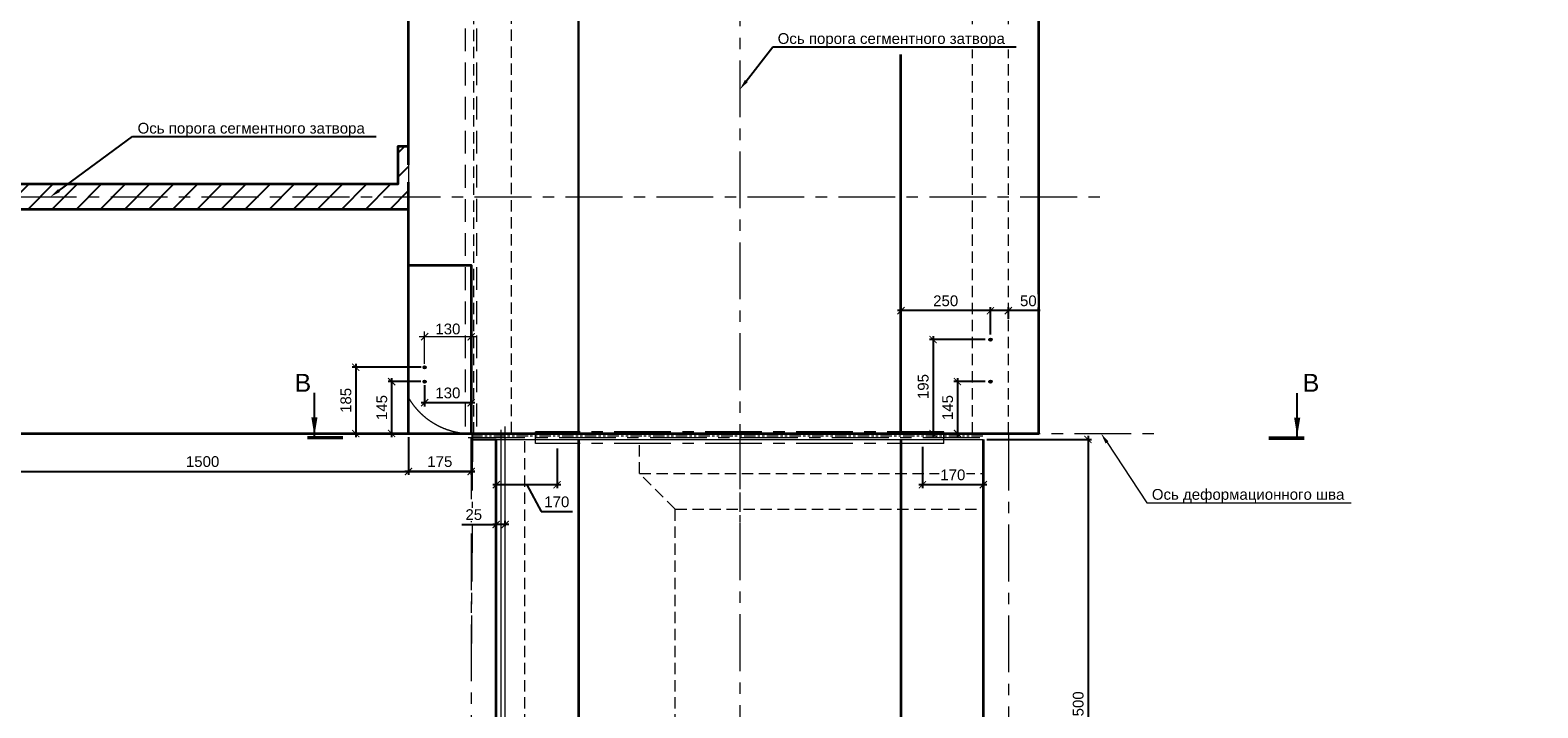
# Model space of a CAD drawing. Header units: millimetres. Extents: x 329474 to 722034, y 240588 to 423521.
# Tile 16 of 35: x 521107 to 563207, y 308060 to 326985. Entities that reach past the tile are written whole.
import ezdxf
from ezdxf import colors
from ezdxf.entities.mleader import LeaderData, LeaderLine
from ezdxf.math import Vec2, Vec3

# ---------------------------------------------------------------- set-up
doc = ezdxf.new("R2010")
doc.units = ezdxf.units.MM
doc.header["$LTSCALE"] = 10
for name, pattern in [('HIDDEN', [9.525, 6.35, -3.175]), ('PHANTOM', [63.5, 31.75, -6.35, 6.35, -6.35, 6.35, -6.35]), ('осевая', [50.8, 31.75, -6.35, 6.35, -6.35]), ('фантом', [63.5, 31.75, -6.35, 6.35, -6.35, 6.35, -6.35]), ('штриховая', [19.05, 12.7, -6.35])]:
    doc.linetypes.add(name, pattern=pattern)
for name, color, linetype, lineweight in [('Dim', 7, 'Continuous', 25), ('Бетон', 7, 'Continuous', 35), ('бетон_25', 2, 'Continuous', 25), ('бетон_35', 2, 'Continuous', 35), ('ГТО-2_Размеры', 7, 'Continuous', 15), ('Отдел_Выноски(стрелка)', 7, 'Continuous', 15), ('текст', 7, 'Continuous', 25), ('Шпонка', 1, 'Continuous', 50)]:
    doc.layers.add(name, color=color, linetype=linetype, lineweight=lineweight)
for name, color, linetype in [('ГП_Штриховки', 7, 'Continuous'), ('Металл', 1, 'Continuous'), ('Оси', 1, 'осевая')]:
    doc.layers.add(name, color=color, linetype=linetype)
doc.styles.add('arial', font='arial.ttf')
doc.styles.add('Arial 5', font='arial.ttf', dxfattribs={"height": 5})
doc.styles.add('GOST 2.304', font='arial.ttf')
doc.styles.add('КИА', font='arial.ttf')
doc.styles.add('Рогун1', font='arial.ttf')
doc.linetypes.add('ограждение1', pattern='A,6.35,-2.54,[133,ltypeshp.shx,S=2.54,R=0,X=-2.54,Y=0],-2.54,25.4', length=36.83)
doc.dimstyles.new('100 мм', dxfattribs={"dimscale": 100, "dimtxt": 3.5, "dimasz": 2, "dimexe": 1, "dimexo": 1, "dimgap": 1.2, "dimtad": 1, "dimdec": 0, "dimlfac": 0.1, "dimrnd": 0.0001, "dimtxsty": 'Рогун1', "dimblk": 'ARCHTICK', "dimcen": 2.5, "dimdle": 1, "dimaunit": 1, "dimadec": 1, "dimazin": 0, "dimtfac": 1, "dimtdec": 0, "dimtmove": 1, "dimatfit": 3, "dimldrblk": 'ARCHTICK', "dimfxl": 1, "dimtfill": 1, "dimarcsym": 0})
doc.dimstyles.new('200 в м', dxfattribs={"dimtxt": 2.5, "dimasz": 2.5, "dimexe": 1.25, "dimexo": 0.625, "dimtad": 1, "dimlfac": 0.2, "dimrnd": 0.001, "dimzin": 1, "dimtxsty": 'GOST 2.304', "dimblk": 'ARCHTICK', "dimcen": 2.5, "dimdle": 2, "dimaunit": 1, "dimadec": 1, "dimazin": 2, "dimtfac": 0.75, "dimtmove": 1, "dimatfit": 3, "dimfxl": 1, "dimtolj": 1, "dimarcsym": 0})

# ---------------------------------------------------------------- blocks, each defined once
blk = doc.blocks.new('_ArchTick')
at = {"color": 0, "linetype": 'ByBlock', "const_width": 0.15}
blk.add_lwpolyline([(-0.5, -0.5), (0.5, 0.5)], dxfattribs=at)
blk = doc.blocks.new('*D163')
at = {"layer": 'Defpoints', "color": 0, "transparency": 16777216}
for p in [(518422, 315721), (533422, 315721), (533422, 314663)]:
    blk.add_point(p, dxfattribs=at)
at = {"layer": 'ГТО-2_Размеры', "color": 0, "lineweight": -2, "transparency": 16777216}
for p, q in [((518422, 315621), (518422, 314563)), ((533422, 315621), (533422, 314563)), ((518322, 314663), (533522, 314663))]:
    blk.add_line(p, q, dxfattribs=at)
at = {"layer": 'ГТО-2_Размеры', "color": 0, "lineweight": -2, "transparency": 16777216, "xscale": 200, "yscale": 200, "zscale": 200, "rotation": 180}
blk.add_blockref('_ArchTick', (518422, 314663), dxfattribs=at)
at = {"layer": 'ГТО-2_Размеры', "color": 0, "lineweight": -2, "transparency": 16777216, "xscale": 200, "yscale": 200, "zscale": 200}
blk.add_blockref('_ArchTick', (533422, 314663), dxfattribs=at)
at = {"layer": 'ГТО-2_Размеры', "color": 0, "transparency": 16777216, "insert": (525922, 314936), "char_height": 300, "attachment_point": 5, "style": 'Рогун1'}
blk.add_mtext('1500', dxfattribs=at)
blk = doc.blocks.new('*D167')
at = {"layer": 'Defpoints', "color": 0, "transparency": 16777216}
for p in [(531672, 315721), (533422, 315721), (531672, 314663)]:
    blk.add_point(p, dxfattribs=at)
at = {"layer": 'ГТО-2_Размеры', "color": 0, "lineweight": -2, "transparency": 16777216}
for p, q in [((531672, 315621), (531672, 314563)), ((533422, 315621), (533422, 314563)), ((533522, 314663), (531572, 314663))]:
    blk.add_line(p, q, dxfattribs=at)
at = {"layer": 'ГТО-2_Размеры', "color": 0, "lineweight": -2, "transparency": 16777216, "xscale": 200, "yscale": 200, "zscale": 200, "rotation": 180}
blk.add_blockref('_ArchTick', (531672, 314663), dxfattribs=at)
at = {"layer": 'ГТО-2_Размеры', "color": 0, "lineweight": -2, "transparency": 16777216, "xscale": 200, "yscale": 200, "zscale": 200}
blk.add_blockref('_ArchTick', (533422, 314663), dxfattribs=at)
at = {"layer": 'ГТО-2_Размеры', "color": 0, "transparency": 16777216, "insert": (532547, 314936), "char_height": 300, "attachment_point": 5, "style": 'Рогун1'}
blk.add_mtext('175', dxfattribs=at)
blk = doc.blocks.new('*D173')
at = {"layer": 'Defpoints', "color": 0, "transparency": 16777216}
for p in [(547722, 315555), (547066, 300555), (550646, 300555)]:
    blk.add_point(p, dxfattribs=at)
at = {"layer": 'ГТО-2_Размеры', "color": 0, "lineweight": -2, "transparency": 16777216}
for p, q in [((547822, 315555), (550746, 315555)), ((550646, 315655), (550646, 300455)), ((547166, 300555), (550746, 300555))]:
    blk.add_line(p, q, dxfattribs=at)
at = {"layer": 'ГТО-2_Размеры', "color": 0, "lineweight": -2, "transparency": 16777216, "xscale": 200, "yscale": 200, "zscale": 200}
for p, rotation in [((550646, 315555), 90), ((550646, 300555), 270)]:
    blk.add_blockref('_ArchTick', p, dxfattribs=dict(at, rotation=rotation))
at = {"layer": 'ГТО-2_Размеры', "color": 0, "transparency": 16777216, "insert": (550372, 308055), "char_height": 300, "attachment_point": 5, "rotation": 90, "style": 'Рогун1'}
blk.add_mtext('1500', dxfattribs=at)
blk = doc.blocks.new('*D226')
at = {"layer": 'Defpoints', "color": 0, "transparency": 16777216}
for p in [(545422, 319152), (545422, 318699), (547922, 318387)]:
    blk.add_point(p, dxfattribs=at)
at = {"layer": 'ГТО-2_Размеры', "color": 0, "lineweight": -2, "transparency": 16777216}
for p, q in [((548022, 319152), (545322, 319152)), ((545422, 318799), (545422, 319252)), ((547922, 318487), (547922, 319252))]:
    blk.add_line(p, q, dxfattribs=at)
at = {"layer": 'ГТО-2_Размеры', "color": 0, "lineweight": -2, "transparency": 16777216, "xscale": 200, "yscale": 200, "zscale": 200, "rotation": 180}
blk.add_blockref('_ArchTick', (545422, 319152), dxfattribs=at)
at = {"layer": 'ГТО-2_Размеры', "color": 0, "lineweight": -2, "transparency": 16777216, "xscale": 200, "yscale": 200, "zscale": 200}
blk.add_blockref('_ArchTick', (547922, 319152), dxfattribs=at)
at = {"layer": 'ГТО-2_Размеры', "color": 0, "transparency": 16777216, "insert": (546672, 319425), "char_height": 300, "attachment_point": 5, "style": 'Рогун1', "bg_fill": 3, "box_fill_scale": 1.1, "bg_fill_color": 256, "bg_fill_true_color": 13158600, "bg_fill_transparency": 0}
blk.add_mtext('250', dxfattribs=at)
blk = doc.blocks.new('*D227')
at = {"layer": 'Defpoints', "color": 0, "transparency": 16777216}
for p in [(547922, 319152), (548422, 318821), (547922, 318387)]:
    blk.add_point(p, dxfattribs=at)
at = {"layer": 'ГТО-2_Размеры', "color": 0, "lineweight": -2, "transparency": 16777216}
for p, q in [((548522, 319152), (547822, 319152)), ((547922, 318487), (547922, 319252)), ((548422, 318921), (548422, 319252)), ((549314, 319152), (548422, 319152))]:
    blk.add_line(p, q, dxfattribs=at)
at = {"layer": 'ГТО-2_Размеры', "color": 0, "lineweight": -2, "transparency": 16777216, "xscale": 200, "yscale": 200, "zscale": 200, "rotation": 180}
blk.add_blockref('_ArchTick', (547922, 319152), dxfattribs=at)
at = {"layer": 'ГТО-2_Размеры', "color": 0, "lineweight": -2, "transparency": 16777216, "xscale": 200, "yscale": 200, "zscale": 200}
blk.add_blockref('_ArchTick', (548422, 319152), dxfattribs=at)
at = {"layer": 'ГТО-2_Размеры', "color": 0, "transparency": 16777216, "insert": (548980, 319425), "char_height": 300, "attachment_point": 5, "style": 'Рогун1', "bg_fill": 3, "box_fill_scale": 1.1, "bg_fill_color": 256, "bg_fill_true_color": 13158600, "bg_fill_transparency": 0}
blk.add_mtext('50', dxfattribs=at)
blk = doc.blocks.new('*D287')
at = {"layer": 'Defpoints', "color": 0, "transparency": 16777216}
for p in [(533422, 318124), (532122, 317171), (532122, 316580)]:
    blk.add_point(p, dxfattribs=at)
at = {"layer": 'ГТО-2_Размеры', "color": 0, "lineweight": -2, "transparency": 16777216}
for p, q in [((533422, 318024), (533422, 316480)), ((532122, 317071), (532122, 316480)), ((533522, 316580), (532022, 316580))]:
    blk.add_line(p, q, dxfattribs=at)
at = {"layer": 'ГТО-2_Размеры', "color": 0, "lineweight": -2, "transparency": 16777216, "xscale": 200, "yscale": 200, "zscale": 200, "rotation": 180}
blk.add_blockref('_ArchTick', (532122, 316580), dxfattribs=at)
at = {"layer": 'ГТО-2_Размеры', "color": 0, "lineweight": -2, "transparency": 16777216, "xscale": 200, "yscale": 200, "zscale": 200}
blk.add_blockref('_ArchTick', (533422, 316580), dxfattribs=at)
at = {"layer": 'ГТО-2_Размеры', "color": 0, "transparency": 16777216, "insert": (532772, 316853), "char_height": 300, "attachment_point": 5, "style": 'Рогун1'}
blk.add_mtext('130', dxfattribs=at)
blk = doc.blocks.new('*D288')
at = {"layer": 'Defpoints', "color": 0, "transparency": 16777216}
for p in [(532119, 317171), (531201, 315721), (531613, 315721)]:
    blk.add_point(p, dxfattribs=at)
at = {"layer": 'ГТО-2_Размеры', "color": 0, "lineweight": -2, "transparency": 16777216}
for p, q in [((532019, 317171), (531101, 317171)), ((531201, 317271), (531201, 315621)), ((531513, 315721), (531101, 315721))]:
    blk.add_line(p, q, dxfattribs=at)
at = {"layer": 'ГТО-2_Размеры', "color": 0, "lineweight": -2, "transparency": 16777216, "xscale": 200, "yscale": 200, "zscale": 200}
for p, rotation in [((531201, 317171), 90), ((531201, 315721), 270)]:
    blk.add_blockref('_ArchTick', p, dxfattribs=dict(at, rotation=rotation))
at = {"layer": 'ГТО-2_Размеры', "color": 0, "transparency": 16777216, "insert": (530928, 316446), "char_height": 300, "attachment_point": 5, "rotation": 90, "style": 'Рогун1'}
blk.add_mtext('145', dxfattribs=at)
blk = doc.blocks.new('*D289')
at = {"layer": 'Defpoints', "color": 0, "transparency": 16777216}
for p in [(534122, 313182), (534122, 312893), (534372, 313034)]:
    blk.add_point(p, dxfattribs=at)
at = {"layer": 'ГТО-2_Размеры', "color": 0, "lineweight": -2, "transparency": 16777216}
for p, q in [((534122, 312993), (534122, 313282)), ((534372, 313134), (534372, 313282)), ((533157, 313182), (534122, 313182)), ((534472, 313182), (534022, 313182))]:
    blk.add_line(p, q, dxfattribs=at)
at = {"layer": 'ГТО-2_Размеры', "color": 0, "lineweight": -2, "transparency": 16777216, "xscale": 200, "yscale": 200, "zscale": 200, "rotation": 180}
blk.add_blockref('_ArchTick', (534122, 313182), dxfattribs=at)
at = {"layer": 'ГТО-2_Размеры', "color": 0, "lineweight": -2, "transparency": 16777216, "xscale": 200, "yscale": 200, "zscale": 200}
blk.add_blockref('_ArchTick', (534372, 313182), dxfattribs=at)
at = {"layer": 'ГТО-2_Размеры', "color": 0, "transparency": 16777216, "insert": (533495, 313455), "char_height": 300, "attachment_point": 5, "style": 'Рогун1', "bg_fill": 3, "box_fill_scale": 1.1, "bg_fill_color": 256, "bg_fill_true_color": 13158600, "bg_fill_transparency": 0}
blk.add_mtext('25', dxfattribs=at)
blk = doc.blocks.new('*D171')
at = {"layer": 'Defpoints', "color": 0, "transparency": 16777216}
for p in [(532122, 318423), (533422, 318071), (532122, 317571)]:
    blk.add_point(p, dxfattribs=at)
at = {"layer": 'ГТО-2_Размеры', "transparency": 16777216}
blk.add_line((533572, 318423), (531972, 318423), dxfattribs=at)
at = {"layer": 'ГТО-2_Размеры', "color": 0, "transparency": 16777216}
for p, q in [((532122, 317671), (532122, 318573)), ((533422, 318171), (533422, 318573))]:
    blk.add_line(p, q, dxfattribs=at)
at = {"layer": 'ГТО-2_Размеры', "lineweight": 15, "transparency": 16777216, "insert": (532772, 318639), "char_height": 300, "attachment_point": 5, "style": 'КИА', "bg_fill": 3, "box_fill_scale": 1.1, "bg_fill_color": 256, "bg_fill_true_color": 13158600, "bg_fill_transparency": 0}
blk.add_mtext('\\A1;130', dxfattribs=at)
at = {"layer": 'ГТО-2_Размеры', "transparency": 16777216, "xscale": 200, "yscale": 200, "zscale": 200, "rotation": 180}
blk.add_blockref('_ArchTick', (532122, 318423), dxfattribs=at)
at = {"layer": 'ГТО-2_Размеры', "transparency": 16777216, "xscale": 200, "yscale": 200, "zscale": 200}
blk.add_blockref('_ArchTick', (533422, 318423), dxfattribs=at)
blk = doc.blocks.new('*D290')
at = {"layer": 'Defpoints', "color": 0, "transparency": 16777216}
for p in [(547878, 317171), (547001, 315721), (547413, 315721)]:
    blk.add_point(p, dxfattribs=at)
at = {"layer": 'ГТО-2_Размеры', "color": 0, "lineweight": -2, "transparency": 16777216}
for p, q in [((547778, 317171), (546901, 317171)), ((547001, 317271), (547001, 315621)), ((547313, 315721), (546901, 315721))]:
    blk.add_line(p, q, dxfattribs=at)
at = {"layer": 'ГТО-2_Размеры', "color": 0, "lineweight": -2, "transparency": 16777216, "xscale": 200, "yscale": 200, "zscale": 200}
for p, rotation in [((547001, 317171), 90), ((547001, 315721), 270)]:
    blk.add_blockref('_ArchTick', p, dxfattribs=dict(at, rotation=rotation))
at = {"layer": 'ГТО-2_Размеры', "color": 0, "transparency": 16777216, "insert": (546728, 316446), "char_height": 300, "attachment_point": 5, "rotation": 90, "style": 'Рогун1'}
blk.add_mtext('145', dxfattribs=at)
blk = doc.blocks.new('*D291')
at = {"layer": 'Defpoints', "color": 0, "transparency": 16777216}
for p in [(547878, 318343), (546319, 315721), (546730, 315721)]:
    blk.add_point(p, dxfattribs=at)
at = {"layer": 'ГТО-2_Размеры', "color": 0, "lineweight": -2, "transparency": 16777216}
for p, q in [((547778, 318343), (546219, 318343)), ((546319, 318443), (546319, 315621)), ((546630, 315721), (546219, 315721))]:
    blk.add_line(p, q, dxfattribs=at)
at = {"layer": 'ГТО-2_Размеры', "color": 0, "lineweight": -2, "transparency": 16777216, "xscale": 200, "yscale": 200, "zscale": 200}
for p, rotation in [((546319, 318343), 90), ((546319, 315721), 270)]:
    blk.add_blockref('_ArchTick', p, dxfattribs=dict(at, rotation=rotation))
at = {"layer": 'ГТО-2_Размеры', "color": 0, "transparency": 16777216, "insert": (546045, 317032), "char_height": 300, "attachment_point": 5, "rotation": 90, "style": 'Рогун1'}
blk.add_mtext('195', dxfattribs=at)
blk = doc.blocks.new('*D313')
at = {"layer": 'Defpoints', "color": 0, "transparency": 16777216}
for p in [(532122, 317571), (530198, 315721), (531201, 315721)]:
    blk.add_point(p, dxfattribs=at)
at = {"layer": 'ГТО-2_Размеры', "color": 0, "lineweight": -2, "transparency": 16777216}
for p, q in [((532022, 317571), (530098, 317571)), ((530198, 317671), (530198, 315621)), ((531101, 315721), (530098, 315721))]:
    blk.add_line(p, q, dxfattribs=at)
at = {"layer": 'ГТО-2_Размеры', "color": 0, "lineweight": -2, "transparency": 16777216, "xscale": 200, "yscale": 200, "zscale": 200}
for p, rotation in [((530198, 317571), 90), ((530198, 315721), 270)]:
    blk.add_blockref('_ArchTick', p, dxfattribs=dict(at, rotation=rotation))
at = {"layer": 'ГТО-2_Размеры', "color": 0, "transparency": 16777216, "insert": (529925, 316646), "char_height": 300, "attachment_point": 5, "rotation": 90, "style": 'Рогун1'}
blk.add_mtext('185', dxfattribs=at)
blk = doc.blocks.new('*D372')
at = {"layer": 'Defpoints', "color": 0, "transparency": 16777216}
for p in [(535822, 315405), (534122, 315139), (534122, 314292)]:
    blk.add_point(p, dxfattribs=at)
at = {"layer": 'ГТО-2_Размеры', "color": 0, "lineweight": -2, "transparency": 16777216}
for p, q in [((534122, 315039), (534122, 314192)), ((535822, 315305), (535822, 314192)), ((535922, 314292), (534022, 314292)), ((534972, 314292), (535375, 313539)), ((535375, 313539), (536249, 313539))]:
    blk.add_line(p, q, dxfattribs=at)
at = {"layer": 'ГТО-2_Размеры', "color": 0, "lineweight": -2, "transparency": 16777216, "xscale": 200, "yscale": 200, "zscale": 200, "rotation": 180}
blk.add_blockref('_ArchTick', (534122, 314292), dxfattribs=at)
at = {"layer": 'ГТО-2_Размеры', "color": 0, "transparency": 16777216, "insert": (535812, 313812), "char_height": 300, "attachment_point": 5, "style": 'Рогун1', "bg_fill": 3, "box_fill_scale": 1.1, "bg_fill_color": 256, "bg_fill_true_color": 13158600, "bg_fill_transparency": 0}
blk.add_mtext('170', dxfattribs=at)
at = {"layer": 'ГТО-2_Размеры', "color": 0, "lineweight": -2, "transparency": 16777216, "xscale": 200, "yscale": 200, "zscale": 200}
blk.add_blockref('_ArchTick', (535822, 314292), dxfattribs=at)
blk = doc.blocks.new('*D373')
at = {"layer": 'Defpoints', "color": 0, "transparency": 16777216}
for p in [(546022, 315445), (547722, 315405), (546022, 314292)]:
    blk.add_point(p, dxfattribs=at)
at = {"layer": 'ГТО-2_Размеры', "color": 0, "lineweight": -2, "transparency": 16777216}
for p, q in [((546022, 315345), (546022, 314192)), ((547722, 315305), (547722, 314192)), ((547822, 314292), (545922, 314292))]:
    blk.add_line(p, q, dxfattribs=at)
at = {"layer": 'ГТО-2_Размеры', "color": 0, "lineweight": -2, "transparency": 16777216, "xscale": 200, "yscale": 200, "zscale": 200, "rotation": 180}
blk.add_blockref('_ArchTick', (546022, 314292), dxfattribs=at)
at = {"layer": 'ГТО-2_Размеры', "color": 0, "lineweight": -2, "transparency": 16777216, "xscale": 200, "yscale": 200, "zscale": 200}
blk.add_blockref('_ArchTick', (547722, 314292), dxfattribs=at)
at = {"layer": 'ГТО-2_Размеры', "color": 0, "transparency": 16777216, "insert": (546872, 314565), "char_height": 300, "attachment_point": 5, "style": 'Рогун1', "bg_fill": 3, "box_fill_scale": 1.1, "bg_fill_color": 256, "bg_fill_true_color": 13158600, "bg_fill_transparency": 0}
blk.add_mtext('170', dxfattribs=at)

msp = doc.modelspace()

# ---------------------------------------------------------------- hatches: boundary and pattern name
at = {"ltscale": 100}
h = msp.add_hatch(dxfattribs=at)
h.set_pattern_fill('ANSI31', color=256, scale=150)
h.set_pattern_definition([(45, (85151.68, -321354.8), (-336.7596, 336.7596), [])])
h.paths.add_polyline_path([(531671.5450507, 321980.5425877), (519671.5450511, 321980.5425877), (519671.5450516, 322741.5425877), (519671.5450516, 323739.5425877), (519971.5450511, 323739.5425877), (519971.5450511, 322680.5425877), (531371.5450512, 322680.5425877), (531371.5450512, 323739.5425877), (531671.5450512, 323739.5425877)])
at = {"layer": 'ГП_Штриховки', "true_color": 0x000000, "transparency": 33554610}
h = msp.add_hatch(color=18, dxfattribs=at)
h.dxf.hatch_style = 1
h.paths.add_polyline_path([(532165.5450494, 317170.5425886, -1), (532077.5450494, 317170.5425886, -1)])
h = msp.add_hatch(color=18, dxfattribs=at)
h.dxf.hatch_style = 1
h.paths.add_polyline_path([(547965.5450512, 317170.5425886, -1), (547877.5450512, 317170.5425886, -1)])

# ---------------------------------------------------------------- linework, layer by layer
at = {"lineweight": 20}
for centre in [(532121.5450494, 317170.5425886), (532121.5450494, 317170.5425886), (547921.5450512, 317170.5425886), (547921.5450512, 317170.5425886)]:
    msp.add_circle(centre, 44, dxfattribs=at)
at = {"layer": 'Dim', "color": 7, "linetype": 'PHANTOM', "lineweight": 0, "ltscale": 75}
msp.add_lwpolyline([(531671.5450503, 329890.5425883), (531671.5450493, 316718.0795662, 0.2524257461), (533321.5452463, 315720.5425882), (533421.5450512, 315720.5425882), (536421.5450512, 315720.5425882), (536421.5450512, 342720.5425882), (533333.8726136, 342720.5425882, 0.2529742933), (531671.5450512, 341720.5425979), (531671.5450504, 330890.5425883)], format="xyb", dxfattribs=at)
at = {"layer": 'Бетон', "color": 2, "ltscale": 10}
for p, q in [((531671.54505, 323220.5425882), (531671.54505, 329880.5425882)), ((531671.5450486, 315720.5425882), (531671.5450503, 322620.5425882))]:
    msp.add_line(p, q, dxfattribs=at)
at = {"layer": 'Бетон', "color": 2, "lineweight": 30, "ltscale": 10}
msp.add_lwpolyline([(536421.5450512, 315720.5425882), (536421.5450512, 345420.7027526)], dxfattribs=at)
at = {"layer": 'Бетон', "color": 2, "ltscale": 10}
for points in [[(536421.5450512, 342720.5425882), (508371.5450503, 342720.5425882), (505171.5450517, 344320.5425882), (503436.5450512, 344320.5425882), (503436.5450512, 342720.5425882), (503436.5450512, 315720.5425882), (549271.5450512, 315720.5425882), (549271.5450512, 342720.5425882), (545421.5450512, 342720.5425882)], [(545421.5450512, 315720.5425882), (545421.5450512, 326301.1165138)], [(531671.5450512, 323739.5425882), (531371.5450512, 323739.5425882), (531371.5450512, 322680.5425882), (519971.5450511, 322680.5425882), (519971.5450511, 323739.5425882), (519671.5450511, 323739.5425882)], [(531671.5450513, 322035.542588), (531671.5450514, 322741.5425882)], [(531671.5450512, 321980.5425882), (519671.5450511, 321980.5425882)], [(531671.5450498, 320420.5425887), (533421.5440644, 320420.5424874), (533421.5440644, 315720.5424874)]]:
    msp.add_lwpolyline(points, dxfattribs=at)
at = {"layer": 'бетон_25', "color": 7, "linetype": 'HIDDEN', "lineweight": 20, "ltscale": 5}
for p, q in [((534535.5627894, 342720.5425882), (534535.5627894, 315720.5425882)), ((547421.5450512, 315720.5425882), (547421.5450512, 342720.5425882))]:
    msp.add_line(p, q, dxfattribs=at)
at = {"layer": 'бетон_25', "color": 7, "linetype": 'фантом', "lineweight": 15}
msp.add_line((533421.5450512, 315655.4485365), (547721.5450512, 315655.4485365), dxfattribs=at)
at = {"layer": 'бетон_25'}
msp.add_line((533421.5450512, 315555.4485365), (534121.5450512, 315555.4485365), dxfattribs=at)
at = {"layer": 'бетон_25', "color": 7, "linetype": 'HIDDEN', "lineweight": 15, "ltscale": 5}
for p, q in [((534921.5450512, 283755.4485365), (534921.5450512, 315605.4485365)), ((538121.5450512, 314605.4485365), (538121.5450512, 315555.4485365)), ((538121.5450512, 314605.4485365), (547721.5450512, 314605.4485365)), ((539121.5450512, 313605.4485365), (538121.5450512, 314605.4485365)), ((539121.5450512, 283755.4485365), (539121.5450512, 313605.4485365)), ((539121.5450512, 313605.4485365), (547721.5450512, 313605.4485365))]:
    msp.add_line(p, q, dxfattribs=at)
at = {"layer": 'бетон_35'}
for p, q in [((534121.5450512, 283805.4485365), (534121.5450512, 315555.4485365)), ((536421.5450512, 315555.4485365), (536421.5450512, 283805.4485365)), ((545421.5450512, 315555.4485365), (545421.5450512, 303853.6183611)), ((547721.5450512, 315555.4485365), (547721.5450512, 305605.4485365))]:
    msp.add_line(p, q, dxfattribs=at)
at = {"layer": 'бетон_35', "lineweight": 20}
msp.add_line((534121.5450512, 315555.4485365), (547721.5450512, 315555.4485365), dxfattribs=at)
at = {"layer": 'Оси', "linetype": 'осевая', "lineweight": 15, "ltscale": 5}
for p, q in [((540921.5450504, 351539.1225397), (540921.5450509, 313239.9070956)), ((495415.7445642, 322330.5425882), (551065.1190999, 322330.5425882)), ((535221.5450512, 315445.4485365), (535221.5450512, 315765.4485365)), ((546621.5450512, 315765.4485365), (535221.5450512, 315765.4485365)), ((540921.5450512, 315756.1849035), (540921.5450512, 254217.5165595)), ((546621.5450512, 315445.4485365), (546621.5450512, 315765.4485365)), ((533335.7687134, 315605.4485365), (547936.9666351, 315605.4485365)), ((533421.5450512, 315472.1271615), (533421.5450512, 254217.5165595)), ((546621.5450512, 315445.4485365), (535221.5450512, 315445.4485365))]:
    msp.add_line(p, q, dxfattribs=at)
for points in [[(502005.4043146, 315720.5425882), (552699.0577313, 315720.5425882)], [(533462.5363768, 315720.5425882), (533421.5450512, 308976.2438679)], [(548421.5450512, 315720.5425882), (548421.5450512, 254217.5165595)]]:
    msp.add_lwpolyline(points, dxfattribs=at)
at = {"layer": 'текст', "ltscale": 5}
for points in [[(529044.3283626, 315654.2642703), (529044.3283626, 316854.2642703)], [(556487.1080242, 315643.9905232), (556487.1080242, 316843.9905232)]]:
    msp.add_lwpolyline(points, dxfattribs=at)
for points in [[(529044.3283626, 315654.2642703, 0, 170, 0), (529044.3283626, 316169.5238546, 170, 170, 0)], [(556487.1080242, 315643.9905232, 0, 170, 0), (556487.1080242, 316159.2501075, 170, 170, 0)]]:
    msp.add_lwpolyline(points, format="xyseb", dxfattribs=at)
at = {"layer": 'текст', "const_width": 100}
for points in [[(529844.3283626, 315604.2819777), (528844.3283626, 315604.2819777)], [(555687.1080242, 315594.0082305), (556687.1080242, 315594.0082305)]]:
    msp.add_lwpolyline(points, dxfattribs=at)

# ---------------------------------------------------------------- texts
at = {"layer": 'текст', "ltscale": 5, "char_height": 500, "width": 595.810227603, "attachment_point": 1, "style": 'Arial 5'}
for insert in [(528489.6326186, 317387.2954046), (556639.3172239, 317387.2954046)]:
    msp.add_mtext('В', dxfattribs=dict(at, insert=insert))

# ---------------------------------------------------------------- dimensions: what is measured, and where the dimension line sits
at = {"layer": 'ГТО-2_Размеры'}
for base, p1, p2, picture, middle in [((531200.8606911, 315720.5425882), (532118.536377, 317170.5425886), (531612.536377, 315720.5425882), '*D288', (530927.6887948, 316445.5425884)), ((547000.8606929, 315720.5425882), (547877.5450512, 317170.5425886), (547412.5363788, 315720.5425882), '*D290', (546727.6887965, 316445.5425884))]:
    dim = msp.add_linear_dim(base=base, p1=p1, p2=p2, angle=90, dimstyle='100 мм', override={"dimtxt": 3, "dimdec": 6, "dimtfill": 0}, dxfattribs=at)
    dim.commit()
    dim.dimension.update_dxf_attribs({"geometry": picture, "text_midpoint": middle})
dim = msp.add_linear_dim(base=(533421.5450513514, 314663.1777870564), p1=(518421.5450513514, 315720.5425882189), p2=(533421.5450513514, 315720.5425882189), dimstyle='100 мм', override={"dimtxt": 3, "dimdec": 6, "dimtfill": 0}, dxfattribs=at)
dim.commit()
dim.dimension.update_dxf_attribs({"geometry": '*D163', "text_midpoint": (525921.5450513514, 314936.3496833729)})
dim = msp.add_linear_dim(base=(531671.5450485, 314663.1777871), p1=(533421.5440644, 315720.5424874), p2=(531671.5450485, 315720.5425947), text='175', dimstyle='100 мм', override={"dimtxt": 3, "dimdec": 6, "dimtfill": 0}, dxfattribs=at)
dim.commit()
dim.dimension.update_dxf_attribs({"geometry": '*D167', "text_midpoint": (532546.5450496, 314663.1777871), "dimtype": 160})
dim = msp.add_linear_dim(base=(550645.6163432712, 300555.4485365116), p1=(547721.5450511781, 315555.4485365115), p2=(547065.5450511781, 300555.4485365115), angle=270, dimstyle='100 мм', override={"dimtxt": 3, "dimdec": 6, "dimtfill": 0}, dxfattribs=at)
dim.commit()
dim.dimension.update_dxf_attribs({"geometry": '*D173', "text_midpoint": (550645.6163432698, 308055.4485365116), "dimtype": 160})

# ---------------------------------------------------------------- leaders
at = {"layer": 'Отдел_Выноски(стрелка)'}
ml = msp.add_multileader_mtext('Standard', dxfattribs=at)
ml.set_content('Ось порога сегментного затвора', color=256, style='arial')
ml.set_leader_properties()
ml.build(insert=Vec2(0, 0))
ml.multileader.update_dxf_attribs({"text_left_attachment_type": 6, "text_right_attachment_type": 6, "dogleg_length": 136.6171409, "arrow_head_size": 300})
ctx = ml.context
ctx.base_point, ctx.char_height, ctx.arrow_head_size, ctx.plane_origin = Vec3(524105.2517982, 324014.1936462), 300, 300, Vec3(493760.4326857, 333503.5113184)
ctx.left_attachment, ctx.right_attachment = 6, 6
notes = []
notes.append((ctx, [(0, (1, 1, 0), (523968.6346573, 324014.1936462), (1, 0), 136.6171409, [(0, [(521671.8881592, 322330.5425882)], 0, [])])]))
ctx.mtext.insert, ctx.mtext.width, ctx.mtext.defined_height, ctx.mtext.flow_direction = Vec3(524107.2517982, 324397.4815043), 8451.429208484, 766.5757162, 5
ml = msp.add_multileader_mtext('Standard', dxfattribs=at)
ml.set_content('Ось деформационного шва', color=256, style='arial')
ml.set_leader_properties(lineweight=15)
ml.build(insert=Vec2(0, 0))
ml.multileader.update_dxf_attribs({"text_left_attachment_type": 6, "text_right_attachment_type": 6, "dogleg_length": 136.6171409, "arrow_head_size": 300})
ctx = ml.context
ctx.base_point, ctx.char_height, ctx.arrow_head_size, ctx.plane_origin = Vec3(552426.2121953, 313787.8036474), 300, 300, Vec3(544034.9394008, 330432.781729)
ctx.left_attachment, ctx.right_attachment = 6, 6
notes.append((ctx, [(0, (1, 1, 0), (552289.5950544, 313787.8036474), (1, 0), 136.6171409, [(0, [(551010.9545643, 315720.5425882)], 0, [])])]))
ctx.mtext.insert, ctx.mtext.width, ctx.mtext.defined_height, ctx.mtext.flow_direction = Vec3(552428.2121953, 314171.0915055), 10778.52206062, 766.5757162, 5
for ctx, leaders in notes:
    for number, flags, end, landing, length, lines in leaders:
        leader = LeaderData()
        leader.index, (leader.has_last_leader_line, leader.has_dogleg_vector, leader.attachment_direction) = number, flags
        leader.last_leader_point, leader.dogleg_vector, leader.dogleg_length = Vec3(end), Vec3(landing), length
        for number, points, colour, breaks in lines:
            line = LeaderLine()
            line.index, line.vertices, line.color, line.breaks = number, Vec3.list(points), colors.encode_raw_color(colour), breaks
            leader.lines.append(line)
        ctx.leaders.append(leader)

# ---------------------------------------------------------------- next in the draw order: dimensions: what is measured, and where the dimension line sits
at = {"layer": 'ГТО-2_Размеры'}
dim = msp.add_linear_dim(base=(545421.5450512, 319151.7366505), p1=(547921.5450512, 318387.3897572), p2=(545421.5450512, 318699.1813579), angle=180, dimstyle='100 мм', override={"dimtxt": 3, "dimdec": 6}, dxfattribs=at)
dim.commit()
dim.dimension.update_dxf_attribs({"geometry": '*D226', "text_midpoint": (546671.5450512, 319424.9085468)})
at = {"layer": 'ГТО-2_Размеры', "color": 7, "lineweight": 15}
dim = msp.add_linear_dim(base=(532121.5450494, 318423.2657361), p1=(533421.5440644, 318070.5424874), p2=(532121.5450494, 317570.5425886), angle=180, text='130', dimstyle='200 в м', override={"dimscale": 100, "dimtxt": 3, "dimasz": 2, "dimexe": 1.5, "dimexo": 1, "dimlfac": 0.002, "dimtxsty": 'КИА', "dimblk1": 'ArchTick', "dimblk2": 'ArchTick', "dimsah": 1, "dimdle": 1.5, "dimclrd": 256, "dimclrt": 256, "dimtfill": 1, "dimlwd": 65535, "dimlwe": 65535}, dxfattribs=at)
dim.commit()
dim.dimension.update_dxf_attribs({"geometry": '*D171', "text_midpoint": (532771.5445569, 318423.2657361), "dimtype": 160})
at = {"layer": 'ГТО-2_Размеры'}
dim = msp.add_linear_dim(base=(534121.5450512, 313181.5041548), p1=(534371.5450512, 313033.58338), p2=(534121.5450512, 312892.7962397), angle=180, dimstyle='100 мм', override={"dimtxt": 3, "dimdec": 6, "dimtfill": 1}, dxfattribs=at)
dim.commit()
dim.dimension.update_dxf_attribs({"geometry": '*D289', "text_midpoint": (533495.2006356, 313181.5041548), "dimtype": 160})

# ---------------------------------------------------------------- next in the draw order: hatches: boundary and pattern name
at = {"layer": 'ГП_Штриховки', "true_color": 0x000000, "transparency": 33554610}
h = msp.add_hatch(color=18, dxfattribs=at)
h.dxf.hatch_style = 1
h.paths.add_polyline_path([(547965.5450512, 318343.3897572, -1), (547877.5450512, 318343.3897572, -1)])
h = msp.add_hatch(color=18, dxfattribs=at)
h.dxf.hatch_style = 1
h.paths.add_polyline_path([(532165.5450494, 317570.5425886, 1), (532077.5450494, 317570.5425886, 1)])

# ---------------------------------------------------------------- next in the draw order: linework, layer by layer
at = {"lineweight": 20}
for centre in [(547921.5450512, 318343.3897572), (547921.5450512, 318343.3897572), (532121.5450494, 317570.5425886), (532121.5450494, 317570.5425886)]:
    msp.add_circle(centre, 44, dxfattribs=at)
at = {"layer": 'бетон_25', "color": 7, "linetype": 'HIDDEN', "lineweight": 20, "ltscale": 5}
msp.add_line((533497.9915214, 315720.5425882), (533497.9915213, 342720.5425882), dxfattribs=at)
at = {"layer": 'бетон_35', "color": 7, "lineweight": 20}
msp.add_lwpolyline([(534371.5450512, 256905.4485365), (534371.5450512, 315921.4290643)], dxfattribs=at)
at = {"layer": 'Металл', "linetype": 'ограждение1', "lineweight": 20, "ltscale": 2}
msp.add_line((534246.5450513, 315820.9857294), (534246.5450513, 256905.4485365), dxfattribs=at)
at = {"layer": 'Шпонка', "linetype": 'штриховая', "lineweight": 15, "ltscale": 5}
for points in [[(533267.4971039, 315918.6925815), (533261.5450158, 341520.5386453)], [(533581.5450158, 315921.4290643), (533581.5450158, 341520.5386453)]]:
    msp.add_lwpolyline(points, dxfattribs=at)

# ---------------------------------------------------------------- next in the draw order: dimensions: what is measured, and where the dimension line sits
at = {"layer": 'ГТО-2_Размеры'}
dim = msp.add_linear_dim(base=(532121.5450494, 316580.0480533), p1=(533421.5450492, 318124.4256333), p2=(532121.5450494, 317170.5425886), angle=180, dimstyle='100 мм', override={"dimtxt": 3, "dimdec": 6, "dimtfill": 0}, dxfattribs=at)
dim.commit()
dim.dimension.update_dxf_attribs({"geometry": '*D287', "text_midpoint": (532771.5450493, 316580.0480533), "dimtype": 160})
dim = msp.add_linear_dim(base=(530197.9188673, 315720.5425882), p1=(532121.5450494, 317570.5425886), p2=(531200.8606911, 315720.5425882), angle=90, dimstyle='100 мм', override={"dimtxt": 3, "dimdec": 6, "dimtfill": 0}, dxfattribs=at)
dim.commit()
dim.dimension.update_dxf_attribs({"geometry": '*D313', "text_midpoint": (529924.746971, 316645.5425884)})

# ---------------------------------------------------------------- next in the draw order: dimensions: what is measured, and where the dimension line sits
for base, p1, p2, picture, middle in [((547921.5450512, 319151.7366505), (548421.5450512, 318820.6737422), (547921.5450512, 318387.3897572), '*D227', (548979.7031243, 319273.6717491)), ((534121.5450511, 314292.3073337), (535821.5450511, 315405.4751192), (534121.5450511, 315138.8878562), '*D372', (535495.4760499, 313539.1798794))]:
    dim = msp.add_linear_dim(base=base, p1=p1, p2=p2, angle=180, dimstyle='100 мм', override={"dimtxt": 3, "dimdec": 6}, dxfattribs=at)
    dim.commit()
    dim.dimension.update_dxf_attribs({"geometry": picture, "text_midpoint": middle, "dimtype": 160})

# ---------------------------------------------------------------- next in the draw order: linework, layer by layer
at = {"layer": 'бетон_25', "color": 7, "linetype": 'HIDDEN', "lineweight": 20, "ltscale": 5}
msp.add_line((548421.5450512, 315720.5425882), (548421.5450512, 342720.5425882), dxfattribs=at)

# ---------------------------------------------------------------- next in the draw order: dimensions: what is measured, and where the dimension line sits
at = {"layer": 'ГТО-2_Размеры'}
dim = msp.add_linear_dim(base=(546318.5484724, 315720.5425882), p1=(547877.5450512, 318343.3897572), p2=(546730.2241584, 315720.5425882), angle=90, text='195', dimstyle='100 мм', override={"dimtxt": 3, "dimdec": 6, "dimtfill": 0}, dxfattribs=at)
dim.commit()
dim.dimension.update_dxf_attribs({"geometry": '*D291', "text_midpoint": (546045.3765761, 317031.9661727)})

# ---------------------------------------------------------------- next in the draw order: dimensions: what is measured, and where the dimension line sits
dim = msp.add_linear_dim(base=(546021.5450511, 314292.3073337), p1=(547721.5450511, 315405.4751192), p2=(546021.5450511, 315445.448543), angle=180, dimstyle='100 мм', override={"dimtxt": 3, "dimdec": 6}, dxfattribs=at)
dim.commit()
dim.dimension.update_dxf_attribs({"geometry": '*D373', "text_midpoint": (546871.5450511, 314565.47923)})

# ---------------------------------------------------------------- next in the draw order: leaders
at = {"layer": 'Отдел_Выноски(стрелка)'}
ml = msp.add_multileader_mtext('Standard', dxfattribs=at)
ml.set_content('Ось порога сегментного затвора', color=256, style='arial')
ml.set_leader_properties()
ml.build(insert=Vec2(0, 0))
ml.multileader.update_dxf_attribs({"text_left_attachment_type": 6, "text_right_attachment_type": 6, "dogleg_length": 136.6171409, "arrow_head_size": 300})
ctx = ml.context
ctx.base_point, ctx.char_height, ctx.arrow_head_size, ctx.plane_origin = Vec3(541978.0513927, 326517.7450308), 300, 300, Vec3(550055.8280313, 321881.3684975)
ctx.left_attachment, ctx.right_attachment = 6, 6
notes = []
notes.append((ctx, [(0, (1, 1, 0), (541841.4342518, 326517.7450308), (1, 0), 136.6171409, [(0, [(540921.5450507, 325326.6099336)], 0, [])])]))
ctx.mtext.insert, ctx.mtext.width, ctx.mtext.flow_direction = Vec3(541980.0513927, 326901.032889), 6678.85940834, 5
ctx.mtext.has_bg_fill, ctx.mtext.bg_color, ctx.mtext.bg_scale_factor, ctx.mtext.bg_transparency, ctx.mtext.use_window_bg_color = 1, -1027028792, 1.5, 0, 1
for ctx, leaders in notes:
    for number, flags, end, landing, length, lines in leaders:
        leader = LeaderData()
        leader.index, (leader.has_last_leader_line, leader.has_dogleg_vector, leader.attachment_direction) = number, flags
        leader.last_leader_point, leader.dogleg_vector, leader.dogleg_length = Vec3(end), Vec3(landing), length
        for number, points, colour, breaks in lines:
            line = LeaderLine()
            line.index, line.vertices, line.color, line.breaks = number, Vec3.list(points), colors.encode_raw_color(colour), breaks
            leader.lines.append(line)
        ctx.leaders.append(leader)

doc.saveas('drawing.dxf')
